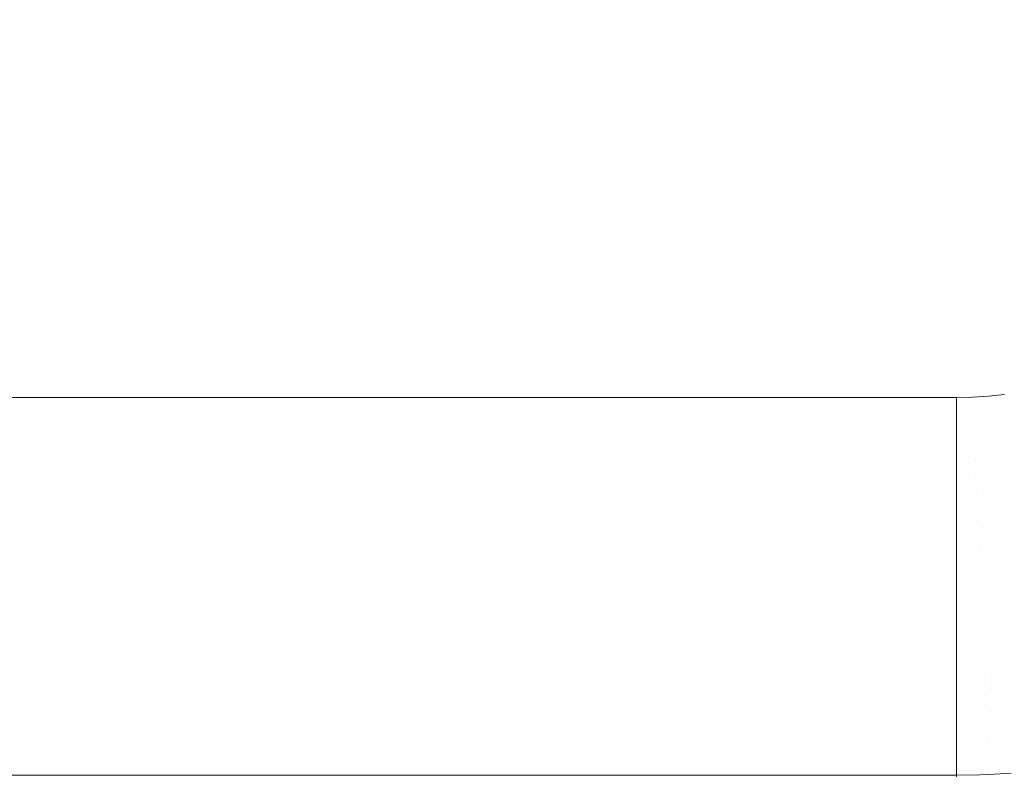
# Model space of a CAD drawing. Header units: centimetres. Extents: x -26 to 27.3, y -25.3 to -23.5.
# Tile 120 of 200: x 8.961 to 9.222, y -24.96 to -24.76. Entities that reach past the tile are written whole.
import ezdxf

# ---------------------------------------------------------------- set-up
doc = ezdxf.new("R2010")
doc.units = ezdxf.units.CM
doc.header["$LTSCALE"] = 2.54
doc.layers.add('Lucido design-1', color=7, linetype='Continuous')

# ---------------------------------------------------------------- blocks, each defined once
blk = doc.blocks.new('Gruppo-4-1')
at = {"color": 7, "linetype": 'Continuous', "lineweight": 9}
blk.add_3dface([(-25.89065, -23.55989, -349.28267), (-25.89065, -25.15989, -349.28267), (27.20935, -25.15989, -349.28267), (27.20935, -23.55989, -349.28267)], dxfattribs=at)
for points, invisible_edges in [([(-7.99065, -23.55989, -349.68267), (9.30935, -23.55989, -349.68267), (9.20935, -24.85989, -349.68267), (-7.89065, -24.85989, -349.68267)], 10), ([(9.20935, -24.85989, -349.68267), (9.30935, -23.55989, -349.68267), (9.30935, -24.75989, -349.68267)], 9), ([(9.20935, -24.85989, -349.68267), (9.30935, -24.75989, -349.68267), (9.30926, -24.76413, -349.68267)], 9), ([(9.20935, -24.85989, -349.68267), (9.30926, -24.76413, -349.68267), (9.30899, -24.76837, -349.68267), (9.30854, -24.77259, -349.68267)], 9), ([(9.30854, -24.77259, -349.68267), (9.30791, -24.77679, -349.68267), (9.30711, -24.78096, -349.68267), (9.20935, -24.85989, -349.68267)], 12), ([(9.30711, -24.78096, -349.68267), (9.30613, -24.78509, -349.68267), (9.30497, -24.78917, -349.68267), (9.20935, -24.85989, -349.68267)], 12), ([(9.20935, -24.85989, -349.68267), (9.30497, -24.78917, -349.68267), (9.30364, -24.7932, -349.68267), (9.30214, -24.79717, -349.68267)], 9), ([(9.30214, -24.79717, -349.68267), (9.30048, -24.80108, -349.68267), (9.29865, -24.80491, -349.68267), (9.20935, -24.85989, -349.68267)], 12), ([(9.20935, -24.85989, -349.68267), (9.29865, -24.80491, -349.68267), (9.29665, -24.80866, -349.68267)], 9), ([(9.20935, -24.85989, -349.68267), (9.29665, -24.80866, -349.68267), (9.29451, -24.81232, -349.68267), (9.2922, -24.81589, -349.68267)], 9), ([(9.2922, -24.81589, -349.68267), (9.28975, -24.81935, -349.68267), (9.20935, -24.85989, -349.68267)], 10), ([(9.20935, -24.85989, -349.68267), (9.28975, -24.81935, -349.68267), (9.28716, -24.82271, -349.68267)], 9), ([(9.28716, -24.82271, -349.68267), (9.28442, -24.82596, -349.68267), (9.28155, -24.82908, -349.68267), (9.20935, -24.85989, -349.68267)], 12), ([(9.20935, -24.85989, -349.68267), (9.28155, -24.82908, -349.68267), (9.27855, -24.83208, -349.68267), (9.27542, -24.83496, -349.68267)], 9), ([(9.27542, -24.83496, -349.68267), (9.27218, -24.83769, -349.68267), (9.20935, -24.85989, -349.68267)], 10), ([(9.20935, -24.85989, -349.68267), (9.27218, -24.83769, -349.68267), (9.26882, -24.84029, -349.68267), (9.26535, -24.84274, -349.68267)], 9), ([(9.20935, -24.85989, -349.68267), (9.26535, -24.84274, -349.68267), (9.26178, -24.84504, -349.68267), (9.25812, -24.84719, -349.68267)], 9), ([(9.20935, -24.85989, -349.68267), (9.25812, -24.84719, -349.68267), (9.25437, -24.84918, -349.68267)], 9), ([(9.25437, -24.84918, -349.68267), (9.25054, -24.85101, -349.68267), (9.24664, -24.85268, -349.68267), (9.20935, -24.85989, -349.68267)], 12), ([(9.20935, -24.85989, -349.68267), (9.24664, -24.85268, -349.68267), (9.24267, -24.85418, -349.68267), (9.23864, -24.8555, -349.68267)], 9), ([(9.21783, -24.85953, -349.68267), (9.2136, -24.8598, -349.68267), (9.20935, -24.85989, -349.68267), (9.23864, -24.8555, -349.68267)], 12), ([(9.23864, -24.8555, -349.68267), (9.22205, -24.85908, -349.68267), (9.21783, -24.85953, -349.68267)], 9), ([(-7.89065, -24.86381, -349.68274), (-7.89065, -24.85989, -349.68267), (9.20935, -24.85989, -349.68267), (9.20935, -24.86381, -349.68274)], 8), ([(9.21376, -24.86372, -349.68274), (9.20935, -24.86381, -349.68274), (9.20935, -24.85989, -349.68267), (9.2136, -24.8598, -349.68267)], 9), ([(9.21817, -24.86344, -349.68274), (9.21376, -24.86372, -349.68274), (9.2136, -24.8598, -349.68267), (9.21783, -24.85953, -349.68267)], 11), ([(9.22255, -24.86297, -349.68274), (9.21817, -24.86344, -349.68274), (9.21783, -24.85953, -349.68267), (9.22205, -24.85908, -349.68267)], 11), ([(9.22309, -24.86714, -349.683), (9.21852, -24.86762, -349.683), (9.21817, -24.86344, -349.68274), (9.22255, -24.86297, -349.68274)], 15), ([(9.20935, -24.86381, -349.68274), (9.20935, -24.86425, -349.68277), (-7.89065, -24.86425, -349.68277), (-7.89065, -24.86381, -349.68274)], 10), ([(-7.89065, -24.86801, -349.683), (-7.89065, -24.86425, -349.68277), (9.20935, -24.86425, -349.68277), (9.20935, -24.86801, -349.683)], 10), ([(9.21376, -24.86372, -349.68274), (9.21394, -24.86792, -349.683), (9.20935, -24.86801, -349.683), (9.20935, -24.86425, -349.68277)], 11), ([(9.20935, -24.86425, -349.68277), (9.20935, -24.86381, -349.68274), (9.21376, -24.86372, -349.68274)], 10), ([(9.21852, -24.86762, -349.683), (9.21394, -24.86792, -349.683), (9.21376, -24.86372, -349.68274), (9.21817, -24.86344, -349.68274)], 15), ([(9.20935, -24.86801, -349.683), (9.20935, -24.8686, -349.68306), (-7.89065, -24.8686, -349.68306), (-7.89065, -24.86801, -349.683)], 10), ([(9.21394, -24.86792, -349.683), (9.21412, -24.8721, -349.68343), (9.20935, -24.8722, -349.68343), (9.20935, -24.8686, -349.68306)], 11), ([(9.20935, -24.8686, -349.68306), (9.20935, -24.86801, -349.683), (9.21394, -24.86792, -349.683)], 10), ([(9.21888, -24.8718, -349.68343), (9.21412, -24.8721, -349.68343), (9.21394, -24.86792, -349.683), (9.21852, -24.86762, -349.683)], 15), ([(9.22362, -24.87129, -349.68343), (9.21888, -24.8718, -349.68343), (9.21852, -24.86762, -349.683), (9.22309, -24.86714, -349.683)], 15), ([(-7.89065, -24.8722, -349.68343), (-7.89065, -24.8686, -349.68306), (9.20935, -24.8686, -349.68306), (9.20935, -24.8722, -349.68343)], 10), ([(9.20935, -24.8722, -349.68343), (9.20935, -24.87294, -349.68353), (-7.89065, -24.87294, -349.68353), (-7.89065, -24.8722, -349.68343)], 10), ([(-7.89065, -24.87636, -349.68403), (-7.89065, -24.87294, -349.68353), (9.20935, -24.87294, -349.68353), (9.20935, -24.87636, -349.68403)], 10), ([(9.21412, -24.8721, -349.68343), (9.2143, -24.87626, -349.68403), (9.20935, -24.87636, -349.68403), (9.20935, -24.87294, -349.68353)], 11), ([(9.20935, -24.87294, -349.68353), (9.20935, -24.8722, -349.68343), (9.21412, -24.8721, -349.68343)], 10), ([(9.21923, -24.87594, -349.68403), (9.2143, -24.87626, -349.68403), (9.21412, -24.8721, -349.68343), (9.21888, -24.8718, -349.68343)], 15), ([(9.22415, -24.87542, -349.68403), (9.21923, -24.87594, -349.68403), (9.21888, -24.8718, -349.68343), (9.22362, -24.87129, -349.68343)], 15), ([(9.20935, -24.87636, -349.68403), (9.20935, -24.87725, -349.6842), (-7.89065, -24.87725, -349.6842), (-7.89065, -24.87636, -349.68403)], 10), ([(9.2143, -24.87626, -349.68403), (9.21447, -24.88038, -349.68481), (9.20935, -24.88049, -349.68481), (9.20935, -24.87725, -349.6842)], 11), ([(9.20935, -24.87725, -349.6842), (9.20935, -24.87636, -349.68403), (9.2143, -24.87626, -349.68403)], 10), ([(9.21958, -24.88006, -349.68481), (9.21447, -24.88038, -349.68481), (9.2143, -24.87626, -349.68403), (9.21923, -24.87594, -349.68403)], 15), ([(9.22467, -24.87951, -349.68481), (9.21958, -24.88006, -349.68481), (9.21923, -24.87594, -349.68403), (9.22415, -24.87542, -349.68403)], 15), ([(-7.89065, -24.88049, -349.68481), (-7.89065, -24.87725, -349.6842), (9.20935, -24.87725, -349.6842), (9.20935, -24.88049, -349.68481)], 10), ([(9.20935, -24.88049, -349.68481), (9.20935, -24.88153, -349.68505), (-7.89065, -24.88153, -349.68505), (-7.89065, -24.88049, -349.68481)], 10), ([(-7.89065, -24.88458, -349.68576), (-7.89065, -24.88153, -349.68505), (9.20935, -24.88153, -349.68505), (9.20935, -24.88458, -349.68576)], 10), ([(9.21447, -24.88038, -349.68481), (9.21465, -24.88447, -349.68576), (9.20935, -24.88458, -349.68576), (9.20935, -24.88153, -349.68505)], 11), ([(9.20935, -24.88153, -349.68505), (9.20935, -24.88049, -349.68481), (9.21447, -24.88038, -349.68481)], 10), ([(9.21993, -24.88413, -349.68576), (9.21465, -24.88447, -349.68576), (9.21447, -24.88038, -349.68481), (9.21958, -24.88006, -349.68481)], 15), ([(9.22519, -24.88357, -349.68576), (9.21993, -24.88413, -349.68576), (9.21958, -24.88006, -349.68481), (9.22467, -24.87951, -349.68481)], 15), ([(9.22027, -24.88815, -349.68688), (9.21482, -24.8885, -349.68688), (9.21465, -24.88447, -349.68576), (9.21993, -24.88413, -349.68576)], 15), ([(9.2257, -24.88758, -349.68688), (9.22027, -24.88815, -349.68688), (9.21993, -24.88413, -349.68576), (9.22519, -24.88357, -349.68576)], 15), ([(9.20935, -24.88458, -349.68576), (9.20935, -24.88577, -349.68609), (-7.89065, -24.88577, -349.68609), (-7.89065, -24.88458, -349.68576)], 10), ([(-7.89065, -24.88862, -349.68688), (-7.89065, -24.88577, -349.68609), (9.20935, -24.88577, -349.68609), (9.20935, -24.88862, -349.68688)], 10), ([(9.21465, -24.88447, -349.68576), (9.21482, -24.8885, -349.68688), (9.20935, -24.88862, -349.68688), (9.20935, -24.88577, -349.68609)], 11), ([(9.20935, -24.88577, -349.68609), (9.20935, -24.88458, -349.68576), (9.21465, -24.88447, -349.68576)], 10), ([(9.20935, -24.88862, -349.68688), (9.20935, -24.88995, -349.68731), (-7.89065, -24.88995, -349.68731), (-7.89065, -24.88862, -349.68688)], 10), ([(9.21482, -24.8885, -349.68688), (9.21499, -24.89249, -349.68817), (9.20935, -24.8926, -349.68817), (9.20935, -24.88995, -349.68731)], 11), ([(9.20935, -24.88995, -349.68731), (9.20935, -24.88862, -349.68688), (9.21482, -24.8885, -349.68688)], 10), ([(9.22061, -24.89213, -349.68817), (9.21499, -24.89249, -349.68817), (9.21482, -24.8885, -349.68688), (9.22027, -24.88815, -349.68688)], 15), ([(9.22621, -24.89153, -349.68817), (9.22061, -24.89213, -349.68817), (9.22027, -24.88815, -349.68688), (9.2257, -24.88758, -349.68688)], 15), ([(-7.89065, -24.8926, -349.68817), (-7.89065, -24.88995, -349.68731), (9.20935, -24.88995, -349.68731), (9.20935, -24.8926, -349.68817)], 10), ([(9.22671, -24.89542, -349.68962), (9.22094, -24.89604, -349.68962), (9.22061, -24.89213, -349.68817), (9.22621, -24.89153, -349.68817)], 15), ([(9.20935, -24.8926, -349.68817), (9.20935, -24.89408, -349.68872), (-7.89065, -24.89408, -349.68872), (-7.89065, -24.8926, -349.68817)], 10), ([(-7.89065, -24.89653, -349.68962), (-7.89065, -24.89408, -349.68872), (9.20935, -24.89408, -349.68872), (9.20935, -24.89653, -349.68962)], 10), ([(9.21499, -24.89249, -349.68817), (9.21515, -24.89641, -349.68962), (9.20935, -24.89653, -349.68962), (9.20935, -24.89408, -349.68872)], 11), ([(9.20935, -24.89408, -349.68872), (9.20935, -24.8926, -349.68817), (9.21499, -24.89249, -349.68817)], 10), ([(9.22094, -24.89604, -349.68962), (9.21515, -24.89641, -349.68962), (9.21499, -24.89249, -349.68817), (9.22061, -24.89213, -349.68817)], 15), ([(9.20935, -24.89653, -349.68962), (9.20935, -24.89815, -349.6903), (-7.89065, -24.89815, -349.6903), (-7.89065, -24.89653, -349.68962)], 10), ([(9.21515, -24.89641, -349.68962), (9.21532, -24.90026, -349.69123), (9.20935, -24.90039, -349.69123), (9.20935, -24.89815, -349.6903)], 11), ([(9.20935, -24.89815, -349.6903), (9.20935, -24.89653, -349.68962), (9.21515, -24.89641, -349.68962)], 10), ([(9.22127, -24.89988, -349.69123), (9.21532, -24.90026, -349.69123), (9.21515, -24.89641, -349.68962), (9.22094, -24.89604, -349.68962)], 15), ([(9.2272, -24.89925, -349.69123), (9.22127, -24.89988, -349.69123), (9.22094, -24.89604, -349.68962), (9.22671, -24.89542, -349.68962)], 15), ([(-7.89065, -24.90039, -349.69123), (-7.89065, -24.89815, -349.6903), (9.20935, -24.89815, -349.6903), (9.20935, -24.90039, -349.69123)], 10), ([(9.22768, -24.903, -349.69301), (9.22159, -24.90365, -349.69301), (9.22127, -24.89988, -349.69123), (9.2272, -24.89925, -349.69123)], 15), ([(9.20935, -24.90039, -349.69123), (9.20935, -24.90214, -349.69206), (-7.89065, -24.90214, -349.69206), (-7.89065, -24.90039, -349.69123)], 10), ([(-7.89065, -24.90417, -349.69301), (-7.89065, -24.90214, -349.69206), (9.20935, -24.90214, -349.69206), (9.20935, -24.90417, -349.69301)], 10), ([(9.21532, -24.90026, -349.69123), (9.21548, -24.90404, -349.69301), (9.20935, -24.90417, -349.69301), (9.20935, -24.90214, -349.69206)], 11), ([(9.20935, -24.90214, -349.69206), (9.20935, -24.90039, -349.69123), (9.21532, -24.90026, -349.69123)], 10), ([(9.22159, -24.90365, -349.69301), (9.21548, -24.90404, -349.69301), (9.21532, -24.90026, -349.69123), (9.22127, -24.89988, -349.69123)], 15), ([(9.20935, -24.90417, -349.69301), (9.20935, -24.90605, -349.69398), (-7.89065, -24.90605, -349.69398), (-7.89065, -24.90417, -349.69301)], 10), ([(9.20935, -24.90605, -349.69398), (9.20935, -24.90417, -349.69301), (9.21548, -24.90404, -349.69301), (9.21563, -24.90774, -349.69493)], 14), ([(9.2219, -24.90734, -349.69493), (9.21563, -24.90774, -349.69493), (9.21548, -24.90404, -349.69301), (9.22159, -24.90365, -349.69301)], 15), ([(9.22815, -24.90667, -349.69493), (9.2219, -24.90734, -349.69493), (9.22159, -24.90365, -349.69301), (9.22768, -24.903, -349.69301)], 15), ([(-7.89065, -24.90787, -349.69493), (-7.89065, -24.90605, -349.69398), (9.20935, -24.90605, -349.69398), (9.20935, -24.90787, -349.69493)], 10), ([(9.21563, -24.90774, -349.69493), (9.20935, -24.90787, -349.69493), (9.20935, -24.90605, -349.69398)], 9), ([(9.22221, -24.91094, -349.69701), (9.21579, -24.91135, -349.69701), (9.21563, -24.90774, -349.69493), (9.2219, -24.90734, -349.69493)], 15), ([(9.22861, -24.91026, -349.69701), (9.22221, -24.91094, -349.69701), (9.2219, -24.90734, -349.69493), (9.22815, -24.90667, -349.69493)], 15), ([(9.20935, -24.90787, -349.69493), (9.20935, -24.90988, -349.69608), (-7.89065, -24.90988, -349.69608), (-7.89065, -24.90787, -349.69493)], 10), ([(-7.89065, -24.91149, -349.69701), (-7.89065, -24.90988, -349.69608), (9.20935, -24.90988, -349.69608), (9.20935, -24.91149, -349.69701)], 10), ([(9.20935, -24.90988, -349.69608), (9.20935, -24.90787, -349.69493), (9.21563, -24.90774, -349.69493), (9.21579, -24.91135, -349.69701)], 14), ([(9.21579, -24.91135, -349.69701), (9.20935, -24.91149, -349.69701), (9.20935, -24.90988, -349.69608)], 9), ([(9.20935, -24.91149, -349.69701), (9.20935, -24.91361, -349.69835), (-7.89065, -24.91361, -349.69835), (-7.89065, -24.91149, -349.69701)], 10), ([(9.20935, -24.91361, -349.69835), (9.20935, -24.91149, -349.69701), (9.21579, -24.91135, -349.69701), (9.21594, -24.91487, -349.69923)], 14), ([(9.22251, -24.91445, -349.69923), (9.21594, -24.91487, -349.69923), (9.21579, -24.91135, -349.69701), (9.22221, -24.91094, -349.69701)], 15), ([(-7.89065, -24.91501, -349.69923), (-7.89065, -24.91361, -349.69835), (9.20935, -24.91361, -349.69835), (9.20935, -24.91501, -349.69923)], 10), ([(9.20935, -24.91501, -349.69923), (9.20935, -24.91723, -349.70077), (-7.89065, -24.91723, -349.70077), (-7.89065, -24.91501, -349.69923)], 10), ([(9.21594, -24.91487, -349.69923), (9.20935, -24.91501, -349.69923), (9.20935, -24.91361, -349.69835)], 9), ([(9.20935, -24.91723, -349.70077), (9.20935, -24.91501, -349.69923), (9.21594, -24.91487, -349.69923), (9.21608, -24.91829, -349.7016)], 14), ([(9.2228, -24.91786, -349.7016), (9.21608, -24.91829, -349.7016), (9.21594, -24.91487, -349.69923), (9.22251, -24.91445, -349.69923)], 15), ([(-7.89065, -24.91844, -349.7016), (-7.89065, -24.91723, -349.70077), (9.20935, -24.91723, -349.70077), (9.20935, -24.91844, -349.7016)], 10), ([(9.21608, -24.91829, -349.7016), (9.20935, -24.91844, -349.7016), (9.20935, -24.91723, -349.70077)], 9), ([(9.22308, -24.92117, -349.7041), (9.21622, -24.92161, -349.7041), (9.21608, -24.91829, -349.7016), (9.2228, -24.91786, -349.7016)], 15), ([(9.20935, -24.91844, -349.7016), (9.20935, -24.92075, -349.70335), (-7.89065, -24.92075, -349.70335), (-7.89065, -24.91844, -349.7016)], 10), ([(9.20935, -24.92075, -349.70335), (9.20935, -24.91844, -349.7016), (9.21608, -24.91829, -349.7016), (9.21622, -24.92161, -349.7041)], 14), ([(-7.89065, -24.92176, -349.7041), (-7.89065, -24.92075, -349.70335), (9.20935, -24.92075, -349.70335), (9.20935, -24.92176, -349.7041)], 10), ([(9.20935, -24.92176, -349.7041), (9.20935, -24.92416, -349.70607), (-7.89065, -24.92416, -349.70607), (-7.89065, -24.92176, -349.7041)], 10), ([(9.21622, -24.92161, -349.7041), (9.20935, -24.92176, -349.7041), (9.20935, -24.92075, -349.70335)], 9), ([(9.20935, -24.92416, -349.70607), (9.20935, -24.92176, -349.7041), (9.21622, -24.92161, -349.7041), (9.21636, -24.92482, -349.70674)], 14), ([(9.22335, -24.92437, -349.70674), (9.21636, -24.92482, -349.70674), (9.21622, -24.92161, -349.7041), (9.22308, -24.92117, -349.7041)], 15), ([(-7.89065, -24.92497, -349.70674), (-7.89065, -24.92416, -349.70607), (9.20935, -24.92416, -349.70607), (9.20935, -24.92497, -349.70674)], 10), ([(9.20935, -24.92497, -349.70674), (9.20935, -24.92744, -349.70895), (-7.89065, -24.92744, -349.70895), (-7.89065, -24.92497, -349.70674)], 10), ([(9.21636, -24.92482, -349.70674), (9.20935, -24.92497, -349.70674), (9.20935, -24.92416, -349.70607)], 9), ([(9.20935, -24.92744, -349.70895), (9.20935, -24.92497, -349.70674), (9.21636, -24.92482, -349.70674), (9.21649, -24.92791, -349.70951)], 14), ([(9.22362, -24.92746, -349.70951), (9.21649, -24.92791, -349.70951), (9.21636, -24.92482, -349.70674), (9.22335, -24.92437, -349.70674)], 15), ([(-7.89065, -24.92806, -349.70951), (-7.89065, -24.92744, -349.70895), (9.20935, -24.92744, -349.70895), (9.20935, -24.92806, -349.70951)], 10), ([(9.20935, -24.92806, -349.70951), (9.20935, -24.9306, -349.71196), (-7.89065, -24.9306, -349.71196), (-7.89065, -24.92806, -349.70951)], 10), ([(9.21649, -24.92791, -349.70951), (9.20935, -24.92806, -349.70951), (9.20935, -24.92744, -349.70895)], 9), ([(9.2166, -24.93044, -349.71196), (9.20935, -24.9306, -349.71196), (9.20935, -24.92806, -349.70951), (9.21649, -24.92791, -349.70951)], 13), ([(9.22383, -24.92998, -349.71196), (9.2166, -24.93044, -349.71196), (9.21649, -24.92791, -349.70951), (9.22362, -24.92746, -349.70951)], 15), ([(-7.89065, -24.93347, -349.71495), (-7.89065, -24.9306, -349.71196), (9.20935, -24.9306, -349.71196), (9.20935, -24.93347, -349.71495)], 10), ([(9.21672, -24.93331, -349.71495), (9.20935, -24.93347, -349.71495), (9.20935, -24.9306, -349.71196), (9.2166, -24.93044, -349.71196)], 13), ([(9.22407, -24.93284, -349.71495), (9.21672, -24.93331, -349.71495), (9.2166, -24.93044, -349.71196), (9.22383, -24.92998, -349.71196)], 15), ([(9.20935, -24.93347, -349.71495), (9.20935, -24.93361, -349.71511), (-7.89065, -24.93361, -349.71511), (-7.89065, -24.93347, -349.71495)], 10), ([(-7.89065, -24.93621, -349.71805), (-7.89065, -24.93361, -349.71511), (9.20935, -24.93361, -349.71511), (9.20935, -24.93621, -349.71805)], 10), ([(9.21672, -24.93331, -349.71495), (9.21684, -24.93605, -349.71805), (9.20935, -24.93621, -349.71805), (9.20935, -24.93361, -349.71511)], 11), ([(9.20935, -24.93361, -349.71511), (9.20935, -24.93347, -349.71495), (9.21672, -24.93331, -349.71495)], 10), ([(9.22431, -24.93557, -349.71805), (9.21684, -24.93605, -349.71805), (9.21672, -24.93331, -349.71495), (9.22407, -24.93284, -349.71495)], 15), ([(9.20935, -24.93621, -349.71805), (9.20935, -24.93649, -349.71839), (-7.89065, -24.93649, -349.71839), (-7.89065, -24.93621, -349.71805)], 10), ([(9.21684, -24.93605, -349.71805), (9.21695, -24.93865, -349.72126), (9.20935, -24.93882, -349.72126), (9.20935, -24.93649, -349.71839)], 11), ([(9.20935, -24.93649, -349.71839), (9.20935, -24.93621, -349.71805), (9.21684, -24.93605, -349.71805)], 10), ([(9.22453, -24.93817, -349.72126), (9.21695, -24.93865, -349.72126), (9.21684, -24.93605, -349.71805), (9.22431, -24.93557, -349.71805)], 15), ([(-7.89065, -24.93882, -349.72126), (-7.89065, -24.93649, -349.71839), (9.20935, -24.93649, -349.71839), (9.20935, -24.93882, -349.72126)], 10), ([(9.20935, -24.93882, -349.72126), (9.20935, -24.93921, -349.7218), (-7.89065, -24.93921, -349.7218), (-7.89065, -24.93882, -349.72126)], 10), ([(9.21695, -24.93865, -349.72126), (9.21705, -24.94112, -349.72458), (9.20935, -24.94129, -349.72458), (9.20935, -24.93921, -349.7218)], 11), ([(9.20935, -24.93921, -349.7218), (9.20935, -24.93882, -349.72126), (9.21695, -24.93865, -349.72126)], 10), ([(9.22474, -24.94063, -349.72458), (9.21705, -24.94112, -349.72458), (9.21695, -24.93865, -349.72126), (9.22453, -24.93817, -349.72126)], 15), ([(-7.89065, -24.94129, -349.72458), (-7.89065, -24.93921, -349.7218), (9.20935, -24.93921, -349.7218), (9.20935, -24.94129, -349.72458)], 10), ([(9.20935, -24.94129, -349.72458), (9.20935, -24.94179, -349.72532), (-7.89065, -24.94179, -349.72532), (-7.89065, -24.94129, -349.72458)], 10), ([(9.21705, -24.94112, -349.72458), (9.21715, -24.94345, -349.72799), (9.20935, -24.94362, -349.72799), (9.20935, -24.94179, -349.72532)], 11), ([(9.20935, -24.94179, -349.72532), (9.20935, -24.94129, -349.72458), (9.21705, -24.94112, -349.72458)], 10), ([(9.22493, -24.94295, -349.72799), (9.21715, -24.94345, -349.72799), (9.21705, -24.94112, -349.72458), (9.22474, -24.94063, -349.72458)], 15), ([(-7.89065, -24.94362, -349.72799), (-7.89065, -24.94179, -349.72532), (9.20935, -24.94179, -349.72532), (9.20935, -24.94362, -349.72799)], 10), ([(9.20935, -24.94362, -349.72799), (9.20935, -24.94421, -349.72895), (-7.89065, -24.94421, -349.72895), (-7.89065, -24.94362, -349.72799)], 10), ([(9.21715, -24.94345, -349.72799), (9.21724, -24.94563, -349.73149), (9.20935, -24.9458, -349.73149), (9.20935, -24.94421, -349.72895)], 11), ([(9.20935, -24.94421, -349.72895), (9.20935, -24.94362, -349.72799), (9.21715, -24.94345, -349.72799)], 10), ([(9.22512, -24.94513, -349.73149), (9.21724, -24.94563, -349.73149), (9.21715, -24.94345, -349.72799), (9.22493, -24.94295, -349.72799)], 15), ([(-7.89065, -24.9458, -349.73149), (-7.89065, -24.94421, -349.72895), (9.20935, -24.94421, -349.72895), (9.20935, -24.9458, -349.73149)], 10), ([(9.20935, -24.9458, -349.73149), (9.20935, -24.94647, -349.73268), (-7.89065, -24.94647, -349.73268), (-7.89065, -24.9458, -349.73149)], 10), ([(-7.89065, -24.94784, -349.73508), (-7.89065, -24.94647, -349.73268), (9.20935, -24.94647, -349.73268), (9.20935, -24.94784, -349.73508)], 10), ([(9.21724, -24.94563, -349.73149), (9.21733, -24.94767, -349.73508), (9.20935, -24.94784, -349.73508), (9.20935, -24.94647, -349.73268)], 11), ([(9.20935, -24.94647, -349.73268), (9.20935, -24.9458, -349.73149), (9.21724, -24.94563, -349.73149)], 10), ([(9.22529, -24.94716, -349.73508), (9.21733, -24.94767, -349.73508), (9.21724, -24.94563, -349.73149), (9.22512, -24.94513, -349.73149)], 15), ([(9.20935, -24.94784, -349.73508), (9.20935, -24.94857, -349.7365), (-7.89065, -24.94857, -349.7365), (-7.89065, -24.94784, -349.73508)], 10), ([(-7.89065, -24.94972, -349.73874), (-7.89065, -24.94857, -349.7365), (9.20935, -24.94857, -349.7365), (9.20935, -24.94972, -349.73874)], 10), ([(9.21733, -24.94767, -349.73508), (9.21741, -24.94955, -349.73874), (9.20935, -24.94972, -349.73874), (9.20935, -24.94857, -349.7365)], 11), ([(9.20935, -24.94857, -349.7365), (9.20935, -24.94784, -349.73508), (9.21733, -24.94767, -349.73508)], 10), ([(9.22545, -24.94904, -349.73874), (9.21741, -24.94955, -349.73874), (9.21733, -24.94767, -349.73508), (9.22529, -24.94716, -349.73508)], 15), ([(9.2256, -24.95076, -349.74247), (9.21748, -24.95128, -349.74247), (9.21741, -24.94955, -349.73874), (9.22545, -24.94904, -349.73874)], 15), ([(9.20935, -24.94972, -349.73874), (9.20935, -24.9505, -349.74041), (-7.89065, -24.9505, -349.74041), (-7.89065, -24.94972, -349.73874)], 10), ([(-7.89065, -24.95145, -349.74247), (-7.89065, -24.9505, -349.74041), (9.20935, -24.9505, -349.74041), (9.20935, -24.95145, -349.74247)], 10), ([(9.20935, -24.95145, -349.74247), (9.20935, -24.95226, -349.74441), (-7.89065, -24.95226, -349.74441), (-7.89065, -24.95145, -349.74247)], 10), ([(9.21741, -24.94955, -349.73874), (9.21748, -24.95128, -349.74247), (9.20935, -24.95145, -349.74247), (9.20935, -24.9505, -349.74041)], 11), ([(9.20935, -24.9505, -349.74041), (9.20935, -24.94972, -349.73874), (9.21741, -24.94955, -349.73874)], 10), ([(9.20935, -24.95226, -349.74441), (9.20935, -24.95145, -349.74247), (9.21748, -24.95128, -349.74247), (9.21755, -24.95286, -349.74627)], 14), ([(9.22573, -24.95233, -349.74627), (9.21755, -24.95286, -349.74627), (9.21748, -24.95128, -349.74247), (9.2256, -24.95076, -349.74247)], 15), ([(-7.89065, -24.95303, -349.74627), (-7.89065, -24.95226, -349.74441), (9.20935, -24.95226, -349.74441), (9.20935, -24.95303, -349.74627)], 10), ([(9.20935, -24.95303, -349.74627), (9.20935, -24.95384, -349.74847), (-7.89065, -24.95384, -349.74847), (-7.89065, -24.95303, -349.74627)], 10), ([(-7.89065, -24.95445, -349.75013), (-7.89065, -24.95384, -349.74847), (9.20935, -24.95384, -349.74847), (9.20935, -24.95445, -349.75013)], 10), ([(9.20935, -24.95445, -349.75013), (9.20935, -24.95524, -349.7526), (-7.89065, -24.95524, -349.7526), (-7.89065, -24.95445, -349.75013)], 10), ([(9.21755, -24.95286, -349.74627), (9.20935, -24.95303, -349.74627), (9.20935, -24.95226, -349.74441)], 9), ([(9.20935, -24.95384, -349.74847), (9.20935, -24.95303, -349.74627), (9.21755, -24.95286, -349.74627), (9.21761, -24.95427, -349.75013)], 14), ([(9.21761, -24.95427, -349.75013), (9.20935, -24.95445, -349.75013), (9.20935, -24.95384, -349.74847)], 9), ([(9.20935, -24.95524, -349.7526), (9.20935, -24.95445, -349.75013), (9.21761, -24.95427, -349.75013), (9.21766, -24.95553, -349.75404)], 14), ([(9.22585, -24.95375, -349.75013), (9.21761, -24.95427, -349.75013), (9.21755, -24.95286, -349.74627), (9.22573, -24.95233, -349.74627)], 15), ([(9.22596, -24.955, -349.75404), (9.21766, -24.95553, -349.75404), (9.21761, -24.95427, -349.75013), (9.22585, -24.95375, -349.75013)], 15), ([(-7.89065, -24.9557, -349.75404), (-7.89065, -24.95524, -349.7526), (9.20935, -24.95524, -349.7526), (9.20935, -24.9557, -349.75404)], 10), ([(9.20935, -24.9557, -349.75404), (9.20935, -24.95646, -349.75679), (-7.89065, -24.95646, -349.75679), (-7.89065, -24.9557, -349.75404)], 10), ([(-7.89065, -24.9568, -349.75799), (-7.89065, -24.95646, -349.75679), (9.20935, -24.95646, -349.75679), (9.20935, -24.9568, -349.75799)], 10), ([(9.20935, -24.9568, -349.75799), (9.20935, -24.9575, -349.76103), (-7.89065, -24.9575, -349.76103), (-7.89065, -24.9568, -349.75799)], 10), ([(9.21766, -24.95553, -349.75404), (9.20935, -24.9557, -349.75404), (9.20935, -24.95524, -349.7526)], 9), ([(9.20935, -24.95646, -349.75679), (9.20935, -24.9557, -349.75404), (9.21766, -24.95553, -349.75404), (9.21771, -24.95662, -349.75799)], 14), ([(9.21771, -24.95662, -349.75799), (9.20935, -24.9568, -349.75799), (9.20935, -24.95646, -349.75679)], 9), ([(9.20935, -24.9575, -349.76103), (9.20935, -24.9568, -349.75799), (9.21771, -24.95662, -349.75799), (9.21775, -24.95755, -349.76198)], 14), ([(9.22605, -24.95609, -349.75799), (9.21771, -24.95662, -349.75799), (9.21766, -24.95553, -349.75404), (9.22596, -24.955, -349.75404)], 15), ([(9.22613, -24.95701, -349.76198), (9.21775, -24.95755, -349.76198), (9.21771, -24.95662, -349.75799), (9.22605, -24.95609, -349.75799)], 15), ([(9.2262, -24.95777, -349.76601), (9.21778, -24.95831, -349.76601), (9.21775, -24.95755, -349.76198), (9.22613, -24.95701, -349.76198)], 15), ([(-7.89065, -24.95773, -349.76198), (-7.89065, -24.9575, -349.76103), (9.20935, -24.9575, -349.76103), (9.20935, -24.95773, -349.76198)], 10), ([(9.20935, -24.95773, -349.76198), (9.20935, -24.95836, -349.7653), (-7.89065, -24.95836, -349.7653), (-7.89065, -24.95773, -349.76198)], 10), ([(-7.89065, -24.95849, -349.76601), (-7.89065, -24.95836, -349.7653), (9.20935, -24.95836, -349.7653), (9.20935, -24.95849, -349.76601)], 10), ([(9.20935, -24.95849, -349.76601), (9.20935, -24.95902, -349.76962), (-7.89065, -24.95902, -349.76962), (-7.89065, -24.95849, -349.76601)], 10), ([(-7.89065, -24.95909, -349.77005), (-7.89065, -24.95902, -349.76962), (9.20935, -24.95902, -349.76962), (9.20935, -24.95909, -349.77005)], 10), ([(9.20935, -24.95909, -349.77005), (9.20935, -24.9595, -349.77395), (-7.89065, -24.9595, -349.77395), (-7.89065, -24.95909, -349.77005)], 10), ([(-7.89065, -24.95952, -349.77412), (-7.89065, -24.9595, -349.77395), (9.20935, -24.9595, -349.77395), (9.20935, -24.95952, -349.77412)], 10), ([(9.20935, -24.95952, -349.77412), (9.20935, -24.95979, -349.77819), (-7.89065, -24.95979, -349.77819), (-7.89065, -24.95952, -349.77412)], 10), ([(-7.89065, -24.95989, -349.78212), (-7.89065, -24.95979, -349.7783), (9.20935, -24.95979, -349.7783), (9.20935, -24.95989, -349.78212)], 10), ([(9.20935, -24.95979, -349.77819), (9.20935, -24.95979, -349.7783), (-7.89065, -24.95979, -349.7783), (-7.89065, -24.95979, -349.77819)], 10), ([(9.21775, -24.95755, -349.76198), (9.20935, -24.95773, -349.76198), (9.20935, -24.9575, -349.76103)], 9), ([(9.20935, -24.95836, -349.7653), (9.20935, -24.95773, -349.76198), (9.21775, -24.95755, -349.76198), (9.21778, -24.95831, -349.76601)], 14), ([(9.21778, -24.95831, -349.76601), (9.20935, -24.95849, -349.76601), (9.20935, -24.95836, -349.7653)], 9), ([(9.20935, -24.95902, -349.76962), (9.20935, -24.95849, -349.76601), (9.21778, -24.95831, -349.76601), (9.21781, -24.95891, -349.77005)], 14), ([(9.21781, -24.95891, -349.77005), (9.20935, -24.95909, -349.77005), (9.20935, -24.95902, -349.76962)], 9), ([(9.20935, -24.9595, -349.77395), (9.20935, -24.95909, -349.77005), (9.21781, -24.95891, -349.77005), (9.21783, -24.95934, -349.77412)], 14), ([(9.21783, -24.95934, -349.77412), (9.20935, -24.95952, -349.77412), (9.20935, -24.9595, -349.77395)], 9), ([(9.21784, -24.95961, -349.77819), (9.20935, -24.95979, -349.77819), (9.20935, -24.95952, -349.77412), (9.21783, -24.95934, -349.77412)], 13), ([(9.21784, -24.95961, -349.77819), (9.21784, -24.95971, -349.78212), (9.20935, -24.95989, -349.78212), (9.20935, -24.95979, -349.7783)], 11), ([(9.20935, -24.95979, -349.7783), (9.20935, -24.95979, -349.77819), (9.21784, -24.95961, -349.77819)], 10), ([(9.2155, -24.95976, -349.78267), (9.20935, -24.95989, -349.78267), (9.20935, -24.95989, -349.78212), (9.21784, -24.95971, -349.78212)], 12), ([(9.21784, -24.95973, -349.98464), (9.20935, -24.95991, -349.98464), (9.20935, -24.95989, -349.98267), (9.2155, -24.95976, -349.98267)], 9), ([(9.20935, -24.96, -349.98703), (9.20935, -24.95991, -349.98464), (9.21784, -24.95973, -349.98464), (9.21785, -24.95989, -349.98863)], 14), ([(9.20935, -24.95989, -349.98267), (9.20935, -24.95989, -349.78267), (9.2155, -24.95976, -349.78267), (9.2155, -24.95976, -349.98267)], 4), ([(9.2155, -24.95976, -349.98267), (9.21784, -24.95971, -349.98267), (9.21784, -24.95973, -349.98464)], 10), ([(9.21784, -24.95971, -349.98267), (9.2155, -24.95976, -349.98267), (9.2155, -24.95976, -349.78267), (9.21784, -24.95971, -349.78267)], 10), ([(9.21784, -24.95971, -349.78212), (9.21784, -24.95971, -349.78267), (9.2155, -24.95976, -349.78267)], 9), ([(9.22625, -24.95837, -349.77005), (9.21781, -24.95891, -349.77005), (9.21778, -24.95831, -349.76601), (9.2262, -24.95777, -349.76601)], 15), ([(9.22628, -24.9588, -349.77412), (9.21783, -24.95934, -349.77412), (9.21781, -24.95891, -349.77005), (9.22625, -24.95837, -349.77005)], 15), ([(9.22631, -24.95907, -349.77819), (9.21784, -24.95961, -349.77819), (9.21783, -24.95934, -349.77412), (9.22628, -24.9588, -349.77412)], 15), ([(9.22631, -24.95917, -349.78212), (9.21784, -24.95971, -349.78212), (9.21784, -24.95961, -349.77819), (9.22631, -24.95907, -349.77819)], 15), ([(9.22379, -24.95933, -349.78267), (9.21784, -24.95971, -349.78267), (9.21784, -24.95971, -349.78212), (9.22631, -24.95917, -349.78212)], 14), ([(9.22632, -24.95919, -349.98464), (9.21784, -24.95973, -349.98464), (9.21784, -24.95971, -349.98267), (9.22379, -24.95933, -349.98267)], 11), ([(9.22633, -24.95934, -349.98863), (9.21785, -24.95989, -349.98863), (9.21784, -24.95973, -349.98464), (9.22632, -24.95919, -349.98464)], 15), ([(9.21784, -24.95971, -349.78267), (9.22379, -24.95933, -349.78267), (9.22379, -24.95933, -349.98267), (9.21784, -24.95971, -349.98267)], 10), ([(9.22636, -24.95966, -349.99261), (9.21786, -24.9602, -349.99261), (9.21785, -24.95989, -349.98863), (9.22633, -24.95934, -349.98863)], 15), ([(9.2264, -24.96014, -349.99659), (9.21788, -24.96068, -349.99659), (9.21786, -24.9602, -349.99261), (9.22636, -24.95966, -349.99261)], 15), ([(9.20935, -24.95989, -349.78212), (9.20935, -24.95989, -349.78267), (-7.89065, -24.95989, -349.78267), (-7.89065, -24.95989, -349.78212)], 8), ([(9.21785, -24.95989, -349.98863), (9.20935, -24.96007, -349.98863), (9.20935, -24.96, -349.98703)], 9), ([(9.20935, -24.96029, -349.99138), (9.20935, -24.96007, -349.98863), (9.21785, -24.95989, -349.98863), (9.21786, -24.9602, -349.99261)], 14)]:
    blk.add_3dface(points, dxfattribs=dict(at, invisible_edges=invisible_edges))

msp = doc.modelspace()

# ---------------------------------------------------------------- block references
at = {"layer": 'Lucido design-1', "color": 7}
msp.add_blockref('Gruppo-4-1', (0, 0), dxfattribs=at)

doc.saveas('drawing.dxf')
